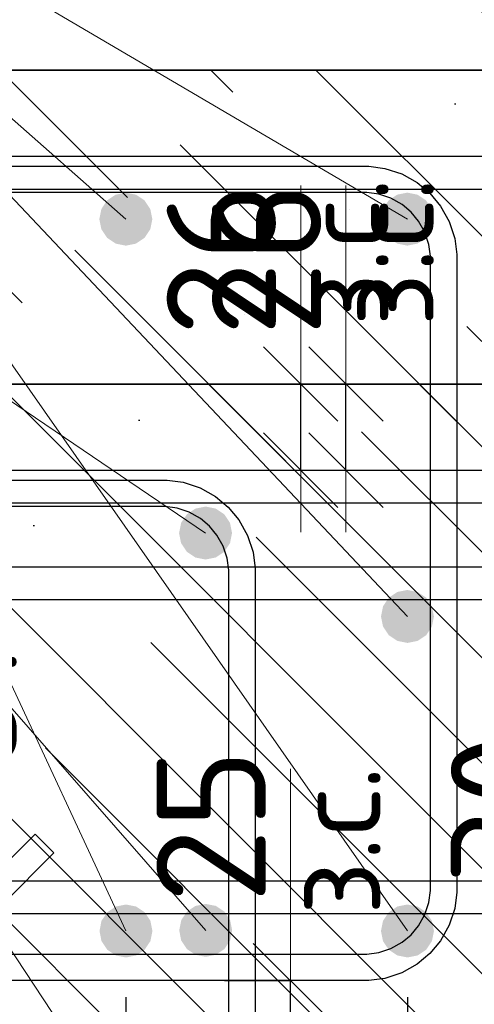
# Model space of a CAD drawing. Header units: metres. Extents: x -38 to 114, y -15 to 21.
# Tile 181 of 244: x 72.368 to 72.506, y 6.396 to 6.694. Entities that reach past the tile are written whole.
import ezdxf

# ---------------------------------------------------------------- set-up
doc = ezdxf.new("R2010")
doc.units = ezdxf.units.M
doc.header["$PDMODE"] = 65
for name, color, linetype, lineweight in [('XR$3$Арм. стержнями верхней зоны', 180, 'Continuous', 35), ('XR$3$Арм. стержнями нижней зоны', 180, 'Continuous', 35), ('XR$3$Арм.стержн. Арматура края', 96, 'Continuous', 35), ('XR$3$Арм.стержн. Хомут', 240, 'Continuous', 35), ('XR$3$Арм.стержн.горизонт. 1', 180, 'Continuous', 35), ('XR$3$Размерная линия (1)', 7, 'Continuous', 13), ('XR$3$Размерная линия_ общее', 7, 'Continuous', 13), ('XR$4$Арм. стержнями верхней зоны', 180, 'Continuous', 35), ('XR$4$Арм. стержнями нижней зоны', 180, 'Continuous', 35), ('XR$4$Арм.стержн. Арматура края', 96, 'Continuous', 35), ('XR$4$Арм.стержн. Хомут', 240, 'Continuous', 35), ('XR$4$Арм.стержн.горизонт. 1', 180, 'Continuous', 35), ('XR$4$Размерная линия_ общее', 7, 'Continuous', 13), ('XR$6$Арм. стержнями верхней зоны', 180, 'Continuous', 35), ('XR$6$Арм. стержнями нижней зоны', 180, 'Continuous', 35), ('XR$6$Арм.стержн. Арматура края', 96, 'Continuous', 35), ('XR$6$Арм.стержн. Хомут', 240, 'Continuous', 35), ('XR$6$Арм.стержн.горизонт. 1', 180, 'Continuous', 35), ('XR$6$Размерная линия_ общее', 7, 'Continuous', 13)]:
    doc.layers.add(name, color=color, linetype=linetype, lineweight=lineweight)
doc.styles.add('ISOCPEUR', font='txt')
doc.dimstyles.new('DIMSTYLE_11', dxfattribs={"dimtxt": 0.033, "dimasz": 0.0375, "dimexe": 0, "dimexo": 0, "dimgap": 0.0165, "dimtad": 2, "dimdec": 0, "dimlfac": 1000, "dimrnd": 1, "dimzin": 12, "dimdsep": 46, "dimtxsty": 'ISOCPEUR', "dimblk1": 'ALL_ML_STRICH', "dimblk2": 'ALL_ML_STRICH', "dimsah": 1, "dimcen": 0, "dimclrd": 7, "dimclre": 256, "dimclrt": 7, "dimadec": 0, "dimazin": 0, "dimtfac": 1, "dimtdec": 0, "dimtix": 1, "dimtmove": 2, "dimatfit": 3, "dimfxl": 0, "dimtvp": 1.2, "dimtzin": 0, "dimlwd": 0, "dimlwe": -3, "dimarcsym": 0})
doc.dimstyles.new('DIMSTYLE_12', dxfattribs={"dimtxt": 0.03, "dimasz": 0.03, "dimexe": 0, "dimexo": 0, "dimgap": 0.015, "dimtad": 2, "dimdec": 0, "dimlfac": 1000, "dimrnd": 1, "dimzin": 12, "dimdsep": 46, "dimtxsty": 'ISOCPEUR', "dimblk1": 'ALL_ML_STRICH', "dimblk2": 'ALL_ML_STRICH', "dimsah": 1, "dimcen": 0, "dimclrd": 7, "dimclre": 256, "dimclrt": 7, "dimadec": 0, "dimazin": 0, "dimtfac": 1, "dimtdec": 0, "dimtix": 1, "dimtmove": 2, "dimatfit": 3, "dimfxl": 0, "dimtzin": 0, "dimlwd": 0, "dimlwe": -3, "dimarcsym": 0})
doc.dimstyles.new('DIMSTYLE_14', dxfattribs={"dimtxt": 0.03, "dimasz": 0.03, "dimexe": 0, "dimexo": 0, "dimgap": 0.015, "dimtad": 2, "dimdec": 0, "dimlfac": 1000, "dimrnd": 1, "dimzin": 12, "dimdsep": 46, "dimtxsty": 'ISOCPEUR', "dimblk1": 'ALL_ML_STRICH', "dimblk2": 'ALL_ML_STRICH', "dimsah": 1, "dimcen": 0, "dimclrd": 7, "dimclre": 256, "dimclrt": 7, "dimadec": 0, "dimazin": 0, "dimtfac": 1, "dimtdec": 0, "dimtix": 1, "dimtmove": 2, "dimatfit": 3, "dimfxl": 0, "dimtvp": 1.2, "dimtzin": 0, "dimlwd": 0, "dimlwe": -3, "dimarcsym": 0})
doc.dimstyles.new('DIMSTYLE_9', dxfattribs={"dimtxt": 0.033, "dimasz": 0.0375, "dimexe": 0, "dimexo": 0, "dimgap": 0.0165, "dimtad": 2, "dimdec": 0, "dimlfac": 1000, "dimrnd": 1, "dimzin": 12, "dimdsep": 46, "dimtxsty": 'ISOCPEUR', "dimblk1": 'ALL_ML_STRICH', "dimblk2": 'ALL_ML_STRICH', "dimsah": 1, "dimcen": 0, "dimclrd": 7, "dimclre": 256, "dimclrt": 7, "dimadec": 0, "dimazin": 0, "dimtfac": 1, "dimtdec": 0, "dimtix": 1, "dimtmove": 2, "dimatfit": 3, "dimfxl": 0, "dimtvp": 1.2, "dimtzin": 0, "dimlwd": 0, "dimlwe": -3, "dimarcsym": 0})
pattern_1 = [(135, (0, 0), (-0.031819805, -0.031819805), [0.4, -0.05, 0, -0.05]), (135, (-0.01591, -0.01591), (-0.031819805, -0.031819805), [0.8, -0.1, 0.1, -0.1])]

# ---------------------------------------------------------------- blocks, each defined once
blk = doc.blocks.new('ALL_ML_STRICH')
at = {"color": 0, "linetype": 'ByBlock', "lineweight": -2}
for p, q in [((0, -0.5), (0, 0.5)), ((-0.3, -0.3), (0.3, 0.3)), ((-1, 0), (0.5, 0))]:
    blk.add_line(p, q, dxfattribs=at)
blk = doc.blocks.new('*D68')
at = {"layer": 'DEFPOINTS', "color": 7, "linetype": 'Continuous', "lineweight": 13, "transparency": 33554687}
for p in [(72.27526, 6.46063), (72.27526, 6.42564), (72.30026, 6.42064)]:
    blk.add_point(p, dxfattribs=at)
at = {"layer": 'XR$3$Размерная линия_ общее', "color": 253, "linetype": 'Continuous', "lineweight": -2, "true_color": 0xa0a0a0, "transparency": 33554687}
for p, q in [((72.27526, 6.44564), (72.27526, 6.46063)), ((72.30026, 6.44064), (72.30026, 6.46063))]:
    blk.add_line(p, q, dxfattribs=at)
at = {"layer": 'XR$3$Размерная линия_ общее', "color": 7, "linetype": 'Continuous', "lineweight": -2, "transparency": 33554687}
blk.add_line((72.27526, 6.46063), (72.30026, 6.46063), dxfattribs=at)
at = {"layer": 'XR$3$Размерная линия_ общее', "color": 7, "linetype": 'Continuous', "lineweight": 13, "transparency": 33554687, "xscale": 0.0375, "yscale": 0.0375, "zscale": 0.0375, "rotation": 180}
blk.add_blockref('ALL_ML_STRICH', (72.27526, 6.46063), dxfattribs=at)
at = {"layer": 'XR$3$Размерная линия_ общее', "color": 7, "linetype": 'Continuous', "lineweight": 13, "transparency": 33554687, "xscale": 0.0375, "yscale": 0.0375, "zscale": 0.0375}
blk.add_blockref('ALL_ML_STRICH', (72.30026, 6.46063), dxfattribs=at)
at = {"layer": 'XR$3$Размерная линия_ общее', "color": 7, "linetype": 'Continuous', "lineweight": 13, "transparency": 33554687, "insert": (72.34699, 6.48463), "char_height": 0.033, "width": 0.066, "attachment_point": 5, "style": 'ISOCPEUR'}
blk.add_mtext('\\A1;{25}', dxfattribs=at)
at = {"layer": 'XR$3$Размерная линия_ общее', "color": 7, "linetype": 'Continuous', "lineweight": 13, "transparency": 33554687, "insert": (72.32004, 6.46042), "char_height": 0.027, "width": 0.00135, "attachment_point": 1, "line_spacing_factor": 0.60241, "style": 'ISOCPEUR'}
blk.add_mtext('з.с.', dxfattribs=at)
blk = doc.blocks.new('*D70')
at = {"layer": 'DEFPOINTS', "color": 7, "linetype": 'Continuous', "lineweight": 13, "transparency": 33554687}
for p in [(72.40997, 6.40326), (72.41497, 6.37826), (72.44996, 6.37826)]:
    blk.add_point(p, dxfattribs=at)
at = {"layer": 'XR$3$Размерная линия_ общее', "color": 253, "linetype": 'Continuous', "lineweight": -2, "true_color": 0xa0a0a0, "transparency": 33554687}
for p, q in [((72.42997, 6.40326), (72.44996, 6.40326)), ((72.43497, 6.37826), (72.44996, 6.37826))]:
    blk.add_line(p, q, dxfattribs=at)
at = {"layer": 'XR$3$Размерная линия_ общее', "color": 7, "linetype": 'Continuous', "lineweight": -2, "transparency": 33554687}
blk.add_line((72.44996, 6.37826), (72.44996, 6.40326), dxfattribs=at)
at = {"layer": 'XR$3$Размерная линия_ общее', "color": 7, "linetype": 'Continuous', "lineweight": 13, "transparency": 33554687, "xscale": 0.0375, "yscale": 0.0375, "zscale": 0.0375}
for p, rotation in [((72.44996, 6.40326), 90), ((72.44996, 6.37826), 270)]:
    blk.add_blockref('ALL_ML_STRICH', p, dxfattribs=dict(at, rotation=rotation))
at = {"layer": 'XR$3$Размерная линия_ общее', "color": 7, "linetype": 'Continuous', "lineweight": 13, "transparency": 33554687, "insert": (72.45016, 6.42304), "char_height": 0.027, "width": 0.00135, "attachment_point": 1, "rotation": 90, "line_spacing_factor": 0.60241, "style": 'ISOCPEUR'}
blk.add_mtext('з.с.', dxfattribs=at)
at = {"layer": 'XR$3$Размерная линия_ общее', "color": 7, "linetype": 'Continuous', "lineweight": 13, "transparency": 33554687, "insert": (72.42596, 6.44998), "char_height": 0.033, "width": 0.066, "attachment_point": 5, "rotation": 90, "style": 'ISOCPEUR'}
blk.add_mtext('\\A1;{25}', dxfattribs=at)
blk = doc.blocks.new('*D74')
at = {"layer": 'DEFPOINTS', "color": 7, "linetype": 'Continuous', "lineweight": 13, "transparency": 33554687}
for p in [(72.31523, 6.41826), (72.40023, 6.41826), (72.31523, 6.30302)]:
    blk.add_point(p, dxfattribs=at)
at = {"layer": 'XR$3$Размерная линия (1)', "color": 9, "linetype": 'Continuous', "lineweight": -2, "true_color": 0xc7c7c7, "transparency": 33554687}
for p, q in [((72.31523, 6.39826), (72.31523, 6.30302)), ((72.40023, 6.39826), (72.40023, 6.30302))]:
    blk.add_line(p, q, dxfattribs=at)
at = {"layer": 'XR$3$Размерная линия (1)', "color": 7, "linetype": 'Continuous', "lineweight": -2, "transparency": 33554687}
blk.add_line((72.31523, 6.30302), (72.40023, 6.30302), dxfattribs=at)
at = {"layer": 'XR$3$Размерная линия (1)', "color": 7, "linetype": 'Continuous', "lineweight": 13, "transparency": 33554687, "xscale": 0.03, "yscale": 0.03, "zscale": 0.03, "rotation": 180}
blk.add_blockref('ALL_ML_STRICH', (72.31523, 6.30302), dxfattribs=at)
at = {"layer": 'XR$3$Размерная линия (1)', "color": 7, "linetype": 'Continuous', "lineweight": 13, "transparency": 33554687, "xscale": 0.03, "yscale": 0.03, "zscale": 0.03}
blk.add_blockref('ALL_ML_STRICH', (72.40023, 6.30302), dxfattribs=at)
at = {"layer": 'XR$3$Размерная линия (1)', "color": 7, "linetype": 'Continuous', "lineweight": 13, "transparency": 33554687, "insert": (72.35923, 6.32552), "char_height": 0.03, "width": 0.06, "attachment_point": 5, "style": 'ISOCPEUR'}
blk.add_mtext('\\A1;{85}', dxfattribs=at)
blk = doc.blocks.new('*D75')
at = {"layer": 'DEFPOINTS', "color": 7, "linetype": 'Continuous', "lineweight": 13, "transparency": 33554687}
for p in [(72.40023, 6.41826), (72.4853, 6.41826), (72.40023, 6.30302)]:
    blk.add_point(p, dxfattribs=at)
at = {"layer": 'XR$3$Размерная линия (1)', "color": 9, "linetype": 'Continuous', "lineweight": -2, "true_color": 0xc7c7c7, "transparency": 33554687}
for p, q in [((72.40023, 6.39826), (72.40023, 6.30302)), ((72.4853, 6.39826), (72.4853, 6.30302))]:
    blk.add_line(p, q, dxfattribs=at)
at = {"layer": 'XR$3$Размерная линия (1)', "color": 7, "linetype": 'Continuous', "lineweight": -2, "transparency": 33554687}
blk.add_line((72.40023, 6.30302), (72.4853, 6.30302), dxfattribs=at)
at = {"layer": 'XR$3$Размерная линия (1)', "color": 7, "linetype": 'Continuous', "lineweight": 13, "transparency": 33554687, "xscale": 0.03, "yscale": 0.03, "zscale": 0.03, "rotation": 180}
blk.add_blockref('ALL_ML_STRICH', (72.40023, 6.30302), dxfattribs=at)
at = {"layer": 'XR$3$Размерная линия (1)', "color": 7, "linetype": 'Continuous', "lineweight": 13, "transparency": 33554687, "xscale": 0.03, "yscale": 0.03, "zscale": 0.03}
blk.add_blockref('ALL_ML_STRICH', (72.4853, 6.30302), dxfattribs=at)
at = {"layer": 'XR$3$Размерная линия (1)', "color": 7, "linetype": 'Continuous', "lineweight": 13, "transparency": 33554687, "insert": (72.44426, 6.32552), "char_height": 0.03, "width": 0.06, "attachment_point": 5, "style": 'ISOCPEUR'}
blk.add_mtext('\\A1;{85}', dxfattribs=at)
blk = doc.blocks.new('*D76')
at = {"layer": 'DEFPOINTS', "color": 7, "linetype": 'Continuous', "lineweight": 13, "transparency": 33554687}
for p in [(72.4853, 6.41826), (72.52526, 6.37826), (72.4853, 6.30302)]:
    blk.add_point(p, dxfattribs=at)
at = {"layer": 'XR$3$Размерная линия (1)', "color": 9, "linetype": 'Continuous', "lineweight": -2, "true_color": 0xc7c7c7, "transparency": 33554687}
for p, q in [((72.4853, 6.39826), (72.4853, 6.30302)), ((72.52526, 6.35826), (72.52526, 6.30302))]:
    blk.add_line(p, q, dxfattribs=at)
at = {"layer": 'XR$3$Размерная линия (1)', "color": 7, "linetype": 'Continuous', "lineweight": -2, "transparency": 33554687}
blk.add_line((72.4853, 6.30302), (72.52526, 6.30302), dxfattribs=at)
at = {"layer": 'XR$3$Размерная линия (1)', "color": 7, "linetype": 'Continuous', "lineweight": 13, "transparency": 33554687, "xscale": 0.03, "yscale": 0.03, "zscale": 0.03, "rotation": 180}
blk.add_blockref('ALL_ML_STRICH', (72.4853, 6.30302), dxfattribs=at)
at = {"layer": 'XR$3$Размерная линия (1)', "color": 7, "linetype": 'Continuous', "lineweight": 13, "transparency": 33554687, "xscale": 0.03, "yscale": 0.03, "zscale": 0.03}
blk.add_blockref('ALL_ML_STRICH', (72.52526, 6.30302), dxfattribs=at)
at = {"layer": 'XR$3$Размерная линия (1)', "color": 7, "linetype": 'Continuous', "lineweight": 13, "transparency": 33554687, "insert": (72.5656, 6.32522), "char_height": 0.03, "width": 0.06, "attachment_point": 5, "style": 'ISOCPEUR'}
blk.add_mtext('\\A1;{40}', dxfattribs=at)
blk = doc.blocks.new('*D143')
at = {"layer": 'DEFPOINTS', "color": 7, "linetype": 'Continuous', "lineweight": 13, "transparency": 33554687}
for p in [(72.50314, 6.67826), (72.50314, 6.65226), (72.54312, 6.65226)]:
    blk.add_point(p, dxfattribs=at)
at = {"layer": 'XR$3$Размерная линия_ общее', "color": 253, "linetype": 'Continuous', "lineweight": -2, "true_color": 0xa0a0a0, "transparency": 33554687}
for p, q in [((72.52314, 6.67826), (72.54312, 6.67826)), ((72.52314, 6.65226), (72.54312, 6.65226))]:
    blk.add_line(p, q, dxfattribs=at)
at = {"layer": 'XR$3$Размерная линия_ общее', "color": 7, "linetype": 'Continuous', "lineweight": -2, "transparency": 33554687}
blk.add_line((72.54312, 6.65226), (72.54312, 6.67826), dxfattribs=at)
at = {"layer": 'XR$3$Размерная линия_ общее', "color": 7, "linetype": 'Continuous', "lineweight": 13, "transparency": 33554687, "xscale": 0.0375, "yscale": 0.0375, "zscale": 0.0375}
for p, rotation in [((72.54312, 6.67826), 90), ((72.54312, 6.65226), 270)]:
    blk.add_blockref('ALL_ML_STRICH', p, dxfattribs=dict(at, rotation=rotation))
at = {"layer": 'XR$3$Размерная линия_ общее', "color": 7, "linetype": 'Continuous', "lineweight": 13, "transparency": 33554687, "insert": (72.54266, 6.69562), "char_height": 0.027, "width": 0.00135, "attachment_point": 1, "rotation": 90, "line_spacing_factor": 0.60241, "style": 'ISOCPEUR'}
blk.add_mtext('з.с.', dxfattribs=at)
at = {"layer": 'XR$3$Размерная линия_ общее', "color": 7, "linetype": 'Continuous', "lineweight": 13, "transparency": 33554687, "insert": (72.51912, 6.71598), "char_height": 0.033, "width": 0.066, "attachment_point": 5, "rotation": 90, "style": 'ISOCPEUR'}
blk.add_mtext('\\A1;{26}', dxfattribs=at)
blk = doc.blocks.new('*D392')
at = {"layer": 'DEFPOINTS', "color": 7, "linetype": 'Continuous', "lineweight": 13, "transparency": 33554687}
for p in [(72.42673, 6.58345), (72.42673, 6.55745), (72.46671, 6.55745)]:
    blk.add_point(p, dxfattribs=at)
at = {"layer": 'XR$4$Размерная линия_ общее', "color": 253, "linetype": 'Continuous', "lineweight": -2, "true_color": 0xa0a0a0, "transparency": 33554687}
for p, q in [((72.44673, 6.58345), (72.46671, 6.58345)), ((72.44673, 6.55745), (72.46671, 6.55745))]:
    blk.add_line(p, q, dxfattribs=at)
at = {"layer": 'XR$4$Размерная линия_ общее', "color": 7, "linetype": 'Continuous', "lineweight": -2, "transparency": 33554687}
blk.add_line((72.46671, 6.55745), (72.46671, 6.58345), dxfattribs=at)
at = {"layer": 'XR$4$Размерная линия_ общее', "color": 7, "linetype": 'Continuous', "lineweight": 13, "transparency": 33554687, "xscale": 0.0375, "yscale": 0.0375, "zscale": 0.0375}
for p, rotation in [((72.46671, 6.58345), 90), ((72.46671, 6.55745), 270)]:
    blk.add_blockref('ALL_ML_STRICH', p, dxfattribs=dict(at, rotation=rotation))
at = {"layer": 'XR$4$Размерная линия_ общее', "color": 7, "linetype": 'Continuous', "lineweight": 13, "transparency": 33554687, "insert": (72.46625, 6.60081), "char_height": 0.027, "width": 0.00135, "attachment_point": 1, "rotation": 90, "line_spacing_factor": 0.60241, "style": 'ISOCPEUR'}
blk.add_mtext('з.с.', dxfattribs=at)
at = {"layer": 'XR$4$Размерная линия_ общее', "color": 7, "linetype": 'Continuous', "lineweight": 13, "transparency": 33554687, "insert": (72.44271, 6.62117), "char_height": 0.033, "width": 0.066, "attachment_point": 5, "rotation": 90, "style": 'ISOCPEUR'}
blk.add_mtext('\\A1;{26}', dxfattribs=at)
blk = doc.blocks.new('*D532')
at = {"layer": 'DEFPOINTS', "color": 7, "linetype": 'Continuous', "lineweight": 13, "transparency": 33554687}
for p in [(72.49895, 6.41345), (72.49895, 6.38345), (72.53893, 6.38345)]:
    blk.add_point(p, dxfattribs=at)
at = {"layer": 'XR$4$Размерная линия_ общее', "color": 253, "linetype": 'Continuous', "lineweight": -2, "true_color": 0xa0a0a0, "transparency": 33554687}
for p, q in [((72.51895, 6.41345), (72.53893, 6.41345)), ((72.51895, 6.38345), (72.53893, 6.38345))]:
    blk.add_line(p, q, dxfattribs=at)
at = {"layer": 'XR$4$Размерная линия_ общее', "color": 7, "linetype": 'Continuous', "lineweight": -2, "transparency": 33554687}
blk.add_line((72.53893, 6.38345), (72.53893, 6.41345), dxfattribs=at)
at = {"layer": 'XR$4$Размерная линия_ общее', "color": 7, "linetype": 'Continuous', "lineweight": 13, "transparency": 33554687, "xscale": 0.0375, "yscale": 0.0375, "zscale": 0.0375}
for p, rotation in [((72.53893, 6.41345), 90), ((72.53893, 6.38345), 270)]:
    blk.add_blockref('ALL_ML_STRICH', p, dxfattribs=dict(at, rotation=rotation))
at = {"layer": 'XR$4$Размерная линия_ общее', "color": 7, "linetype": 'Continuous', "lineweight": 13, "transparency": 33554687, "insert": (72.53948, 6.42811), "char_height": 0.027, "width": 0.00135, "attachment_point": 1, "rotation": 90, "line_spacing_factor": 0.60241, "style": 'ISOCPEUR'}
blk.add_mtext('з.с.', dxfattribs=at)
at = {"layer": 'XR$4$Размерная линия_ общее', "color": 7, "linetype": 'Continuous', "lineweight": 13, "transparency": 33554687, "insert": (72.51493, 6.45517), "char_height": 0.033, "width": 0.066, "attachment_point": 5, "rotation": 90, "style": 'ISOCPEUR'}
blk.add_mtext('\\A1;{30}', dxfattribs=at)
blk = doc.blocks.new('*D851')
at = {"layer": 'DEFPOINTS', "color": 7, "linetype": 'Continuous', "lineweight": 13, "transparency": 33554687}
for p in [(72.41306, 6.58345), (72.43553, 6.55745), (72.45304, 6.55745)]:
    blk.add_point(p, dxfattribs=at)
at = {"layer": 'XR$6$Размерная линия_ общее', "color": 253, "linetype": 'Continuous', "lineweight": -2, "true_color": 0xa0a0a0, "transparency": 33554687}
for p, q in [((72.43306, 6.58345), (72.45304, 6.58345)), ((72.45304, 6.55745), (72.45304, 6.55745))]:
    blk.add_line(p, q, dxfattribs=at)
at = {"layer": 'XR$6$Размерная линия_ общее', "color": 7, "linetype": 'Continuous', "lineweight": -2, "transparency": 33554687}
blk.add_line((72.45304, 6.55745), (72.45304, 6.58345), dxfattribs=at)
at = {"layer": 'XR$6$Размерная линия_ общее', "color": 7, "linetype": 'Continuous', "lineweight": 13, "transparency": 33554687, "xscale": 0.0375, "yscale": 0.0375, "zscale": 0.0375}
for p, rotation in [((72.45304, 6.58345), 90), ((72.45304, 6.55745), 270)]:
    blk.add_blockref('ALL_ML_STRICH', p, dxfattribs=dict(at, rotation=rotation))
at = {"layer": 'XR$6$Размерная линия_ общее', "color": 7, "linetype": 'Continuous', "lineweight": 13, "transparency": 33554687, "insert": (72.45258, 6.60081), "char_height": 0.027, "width": 0.00135, "attachment_point": 1, "rotation": 90, "line_spacing_factor": 0.60241, "style": 'ISOCPEUR'}
blk.add_mtext('з.с.', dxfattribs=at)
at = {"layer": 'XR$6$Размерная линия_ общее', "color": 7, "linetype": 'Continuous', "lineweight": 13, "transparency": 33554687, "insert": (72.42904, 6.62117), "char_height": 0.033, "width": 0.066, "attachment_point": 5, "rotation": 90, "style": 'ISOCPEUR'}
blk.add_mtext('\\A1;{26}', dxfattribs=at)

msp = doc.modelspace()

# ---------------------------------------------------------------- hatches: boundary and pattern name
at = {"linetype": 'Continuous', "lineweight": 25, "transparency": 33554687}
h = msp.add_hatch(dxfattribs=at)
h.set_pattern_fill('__________540', scale=0.015, style=0, pattern_type=2)
h.set_pattern_definition(pattern_1)
h.paths.add_polyline_path([(72.52526, 6.67826), (72.27526, 6.67826), (72.27526, 6.37826), (72.52526, 6.37826)], flags=0)
at = {"linetype": 'Continuous', "lineweight": 13, "transparency": 33554687}
h = msp.add_hatch(dxfattribs=at)
h.set_pattern_fill('__________540', scale=0.015, style=0, pattern_type=2)
h.set_pattern_definition(pattern_1)
h.paths.add_polyline_path([(72.21432, 6.58345), (72.21432, 6.38345), (72.62859, 6.38345), (72.62859, 6.58345)], flags=0)
h = msp.add_hatch(dxfattribs=at)
h.set_pattern_fill('__________540', scale=0.015, style=0, pattern_type=2)
h.set_pattern_definition(pattern_1)
h.paths.add_polyline_path([(72.21432, 6.58345), (72.21432, 6.38345), (72.62859, 6.38345), (72.62859, 6.58345)], flags=0)
at = {"layer": 'XR$3$Арм.стержн.горизонт. 1', "linetype": 'Continuous', "lineweight": 50, "transparency": 33554687}
for points in [[(72.40819, 6.63326), (72.40758, 6.63632), (72.40584, 6.63892), (72.40325, 6.64065), (72.40019, 6.64126), (72.39713, 6.64065), (72.39453, 6.63892), (72.3928, 6.63632), (72.39219, 6.63326), (72.3928, 6.6302), (72.39453, 6.6276), (72.39713, 6.62587), (72.40019, 6.62526), (72.40325, 6.62587), (72.40584, 6.6276), (72.40758, 6.6302)], [(72.49326, 6.63326), (72.49266, 6.63632), (72.49092, 6.63892), (72.48833, 6.64065), (72.48526, 6.64126), (72.4822, 6.64065), (72.47961, 6.63892), (72.47787, 6.63632), (72.47726, 6.63326), (72.47787, 6.6302), (72.47961, 6.6276), (72.4822, 6.62587), (72.48526, 6.62526), (72.48833, 6.62587), (72.49092, 6.6276), (72.49266, 6.6302)], [(72.4933, 6.51326), (72.49269, 6.51632), (72.49096, 6.51892), (72.48836, 6.52065), (72.4853, 6.52126), (72.48224, 6.52065), (72.47965, 6.51892), (72.47791, 6.51632), (72.4773, 6.51326), (72.47791, 6.5102), (72.47965, 6.5076), (72.48224, 6.50587), (72.4853, 6.50526), (72.48836, 6.50587), (72.49096, 6.5076), (72.49269, 6.5102)], [(72.40823, 6.41826), (72.40762, 6.42132), (72.40588, 6.42392), (72.40329, 6.42565), (72.40023, 6.42626), (72.39716, 6.42565), (72.39457, 6.42392), (72.39283, 6.42132), (72.39223, 6.41826), (72.39283, 6.4152), (72.39457, 6.4126), (72.39716, 6.41087), (72.40023, 6.41026), (72.40329, 6.41087), (72.40588, 6.4126), (72.40762, 6.4152)], [(72.4933, 6.41826), (72.49269, 6.42132), (72.49096, 6.42392), (72.48836, 6.42565), (72.4853, 6.42626), (72.48224, 6.42565), (72.47965, 6.42392), (72.47791, 6.42132), (72.4773, 6.41826), (72.47791, 6.4152), (72.47965, 6.4126), (72.48224, 6.41087), (72.4853, 6.41026), (72.48836, 6.41087), (72.49096, 6.4126), (72.49269, 6.4152)]]:
    msp.add_hatch(color=7, dxfattribs=at).paths.add_polyline_path(points)
at = {"layer": 'XR$4$Арм.стержн.горизонт. 1', "linetype": 'Continuous', "lineweight": 50, "transparency": 33554687}
for points in [[(72.43228, 6.53845), (72.43168, 6.54151), (72.42994, 6.54411), (72.42735, 6.54584), (72.42428, 6.54645), (72.42122, 6.54584), (72.41863, 6.54411), (72.41689, 6.54151), (72.41628, 6.53845), (72.41689, 6.53539), (72.41863, 6.53279), (72.42122, 6.53106), (72.42428, 6.53045), (72.42735, 6.53106), (72.42994, 6.53279), (72.43168, 6.53539)], [(72.43232, 6.41845), (72.43171, 6.42151), (72.42998, 6.42411), (72.42738, 6.42584), (72.42432, 6.42645), (72.42126, 6.42584), (72.41867, 6.42411), (72.41693, 6.42151), (72.41632, 6.41845), (72.41693, 6.41539), (72.41867, 6.41279), (72.42126, 6.41106), (72.42432, 6.41045), (72.42738, 6.41106), (72.42998, 6.41279), (72.43171, 6.41539)]]:
    msp.add_hatch(color=7, dxfattribs=at).paths.add_polyline_path(points)
at = {"layer": 'XR$6$Арм.стержн.горизонт. 1', "linetype": 'Continuous', "lineweight": 50, "transparency": 33554687}
for points in [[(72.43228, 6.53845), (72.43168, 6.54151), (72.42994, 6.54411), (72.42735, 6.54584), (72.42428, 6.54645), (72.42122, 6.54584), (72.41863, 6.54411), (72.41689, 6.54151), (72.41628, 6.53845), (72.41689, 6.53539), (72.41863, 6.53279), (72.42122, 6.53106), (72.42428, 6.53045), (72.42735, 6.53106), (72.42994, 6.53279), (72.43168, 6.53539)], [(72.43232, 6.41845), (72.43171, 6.42151), (72.42998, 6.42411), (72.42738, 6.42584), (72.42432, 6.42645), (72.42126, 6.42584), (72.41867, 6.42411), (72.41693, 6.42151), (72.41632, 6.41845), (72.41693, 6.41539), (72.41867, 6.41279), (72.42126, 6.41106), (72.42432, 6.41045), (72.42738, 6.41106), (72.42998, 6.41279), (72.43171, 6.41539)]]:
    msp.add_hatch(color=7, dxfattribs=at).paths.add_polyline_path(points)

# ---------------------------------------------------------------- linework, layer by layer
at = {"color": 7, "linetype": 'Continuous', "lineweight": 35, "transparency": 33554687}
for p, q in [((72.52526, 6.67826), (72.27526, 6.67826)), ((72.62859, 6.58345), (72.21432, 6.58345)), ((72.62859, 6.58345), (72.21432, 6.58345))]:
    msp.add_line(p, q, dxfattribs=at)
at = {"color": 7, "linetype": 'Continuous', "lineweight": 13, "transparency": 33554687}
for p, q in [((72.45304, 6.58345), (72.45304, 6.64345)), ((72.46671, 6.58345), (72.46671, 6.64345)), ((72.44996, 6.40326), (72.44996, 6.46726))]:
    msp.add_line(p, q, dxfattribs=at)
at = {"layer": 'XR$3$Арм. стержнями верхней зоны', "color": 4, "linetype": 'Continuous', "lineweight": 25, "transparency": 33554687}
msp.add_lwpolyline([(72.30026, 6.65226), (72.66223, 6.65226), (72.66223, 6.64226), (72.30026, 6.64226), (72.30026, 6.65226)], dxfattribs=at)
at = {"layer": 'XR$3$Арм. стержнями нижней зоны', "color": 4, "linetype": 'Continuous', "lineweight": 25, "transparency": 33554687}
msp.add_lwpolyline([(72.30026, 6.52826), (72.66223, 6.52826), (72.66223, 6.51826), (72.30026, 6.51826), (72.30026, 6.52826)], dxfattribs=at)
at = {"layer": 'XR$3$Арм.стержн. Арматура края', "color": 4, "linetype": 'Continuous', "lineweight": 25, "transparency": 33554687}
for points in [[(72.66223, 6.51826), (72.33355, 6.51826), (72.32745, 6.51911), (72.3211, 6.5212), (72.31526, 6.52448), (72.31044, 6.5285), (72.30642, 6.53331), (72.30315, 6.53916), (72.30106, 6.54551), (72.30021, 6.55161), (72.30021, 6.61891), (72.30106, 6.62501), (72.30315, 6.63136), (72.30642, 6.63721), (72.31044, 6.64202), (72.31526, 6.64604), (72.3211, 6.64932), (72.32745, 6.65141), (72.33355, 6.65226), (72.66223, 6.65226)], [(72.66223, 6.64226), (72.33425, 6.64226), (72.32973, 6.64163), (72.32515, 6.64012), (72.32095, 6.63777), (72.31754, 6.63492), (72.31469, 6.63151), (72.31234, 6.62732), (72.31084, 6.62274), (72.31021, 6.61822), (72.31021, 6.5523), (72.31084, 6.54778), (72.31234, 6.5432), (72.31469, 6.53901), (72.31754, 6.5356), (72.32095, 6.53275), (72.32515, 6.5304), (72.32973, 6.52889), (72.33425, 6.52826), (72.66223, 6.52826)]]:
    msp.add_lwpolyline(points, dxfattribs=at)
at = {"layer": 'XR$3$Арм.стержн. Хомут', "color": 40, "linetype": 'Continuous', "lineweight": 25, "transparency": 33554687}
for points in [[(72.3269, 6.64926), (72.47359, 6.64926), (72.47847, 6.64858), (72.48355, 6.64691), (72.48822, 6.64429), (72.49207, 6.64107), (72.49529, 6.63722), (72.49791, 6.63254), (72.49959, 6.62746), (72.50026, 6.62258), (72.50026, 6.42994), (72.49959, 6.42506), (72.49791, 6.41998), (72.49529, 6.4153), (72.49207, 6.41145), (72.48822, 6.40823), (72.48355, 6.40561), (72.47847, 6.40394), (72.47359, 6.40326), (72.3269, 6.40326)], [(72.3269, 6.64926), (72.47359, 6.64926), (72.47847, 6.64858), (72.48355, 6.64691), (72.48822, 6.64429), (72.49207, 6.64107), (72.49529, 6.63722), (72.49791, 6.63254), (72.49959, 6.62746), (72.50026, 6.62258), (72.50026, 6.42994), (72.49959, 6.42506), (72.49791, 6.41998), (72.49529, 6.4153), (72.49207, 6.41145), (72.48822, 6.40823), (72.48355, 6.40561), (72.47847, 6.40394), (72.47359, 6.40326), (72.3269, 6.40326)], [(72.32746, 6.41126), (72.47303, 6.41126), (72.47665, 6.41176), (72.48031, 6.41297), (72.48367, 6.41485), (72.4864, 6.41713), (72.48868, 6.41986), (72.49055, 6.42321), (72.49176, 6.42687), (72.49226, 6.43049), (72.49226, 6.62203), (72.49176, 6.62564), (72.49055, 6.62931), (72.48868, 6.63266), (72.4864, 6.63539), (72.48367, 6.63767), (72.48031, 6.63955), (72.47665, 6.64076), (72.47303, 6.64126), (72.32746, 6.64126)], [(72.32746, 6.41126), (72.47303, 6.41126), (72.47665, 6.41176), (72.48031, 6.41297), (72.48367, 6.41485), (72.4864, 6.41713), (72.48868, 6.41986), (72.49055, 6.42321), (72.49176, 6.42687), (72.49226, 6.43049), (72.49226, 6.62203), (72.49176, 6.62564), (72.49055, 6.62931), (72.48868, 6.63266), (72.4864, 6.63539), (72.48367, 6.63767), (72.48031, 6.63955), (72.47665, 6.64076), (72.47303, 6.64126), (72.32746, 6.64126)], [(72.3421, 6.41685), (72.37277, 6.44752), (72.37843, 6.44187), (72.34756, 6.41099)], [(72.3421, 6.41685), (72.37277, 6.44752), (72.37843, 6.44187), (72.34756, 6.41099)]]:
    msp.add_lwpolyline(points, dxfattribs=at)
at = {"layer": 'XR$3$Арм.стержн.горизонт. 1', "color": 7, "linetype": 'Continuous', "lineweight": 13, "transparency": 33554687}
for q in [(72.4853, 6.41826), (72.40023, 6.41826), (72.4853, 6.51326), (72.48526, 6.63326), (72.40019, 6.63326)]:
    msp.add_line((72.23031, 6.78305), q, dxfattribs=at)
at = {"layer": 'XR$4$Арм. стержнями верхней зоны', "color": 4, "linetype": 'Continuous', "lineweight": 25, "transparency": 33554687}
msp.add_lwpolyline([(72.23932, 6.55745), (72.63359, 6.55745), (72.63359, 6.54745), (72.23932, 6.54745), (72.23932, 6.55745)], dxfattribs=at)
msp.add_lwpolyline([(72.23932, 6.55745), (72.63359, 6.55745), (72.63359, 6.54745), (72.23932, 6.54745), (72.23932, 6.55745)], dxfattribs=at)
at = {"layer": 'XR$4$Арм. стержнями нижней зоны', "color": 4, "linetype": 'Continuous', "lineweight": 25, "transparency": 33554687}
msp.add_lwpolyline([(72.23932, 6.43345), (72.63359, 6.43345), (72.63359, 6.42345), (72.23932, 6.42345), (72.23932, 6.43345)], dxfattribs=at)
msp.add_lwpolyline([(72.23932, 6.43345), (72.63359, 6.43345), (72.63359, 6.42345), (72.23932, 6.42345), (72.23932, 6.43345)], dxfattribs=at)
at = {"layer": 'XR$4$Арм.стержн. Арматура края', "color": 4, "linetype": 'Continuous', "lineweight": 25, "transparency": 33554687}
for points in [[(72.63359, 6.42345), (72.26789, 6.42345), (72.26267, 6.42417), (72.25723, 6.42597), (72.25222, 6.42877), (72.2481, 6.43222), (72.24465, 6.43635), (72.24184, 6.44136), (72.24005, 6.4468), (72.23932, 6.45201), (72.23932, 6.52888), (72.24005, 6.5341), (72.24184, 6.53954), (72.24465, 6.54455), (72.2481, 6.54868), (72.25222, 6.55212), (72.25723, 6.55493), (72.26267, 6.55672), (72.26789, 6.55745), (72.63359, 6.55745)], [(72.63359, 6.42345), (72.26789, 6.42345), (72.26267, 6.42417), (72.25723, 6.42597), (72.25222, 6.42877), (72.2481, 6.43222), (72.24465, 6.43635), (72.24184, 6.44136), (72.24005, 6.4468), (72.23932, 6.45201), (72.23932, 6.52888), (72.24005, 6.5341), (72.24184, 6.53954), (72.24465, 6.54455), (72.2481, 6.54868), (72.25222, 6.55212), (72.25723, 6.55493), (72.26267, 6.55672), (72.26789, 6.55745), (72.63359, 6.55745)], [(72.63359, 6.54745), (72.26858, 6.54745), (72.26494, 6.54694), (72.26128, 6.54573), (72.25792, 6.54385), (72.25519, 6.54158), (72.25292, 6.53885), (72.25104, 6.53549), (72.24983, 6.53183), (72.24932, 6.52819), (72.24932, 6.45271), (72.24983, 6.44907), (72.25104, 6.4454), (72.25292, 6.44205), (72.25519, 6.43932), (72.25792, 6.43704), (72.26128, 6.43516), (72.26494, 6.43395), (72.26858, 6.43345), (72.63359, 6.43345)], [(72.63359, 6.54745), (72.26858, 6.54745), (72.26494, 6.54694), (72.26128, 6.54573), (72.25792, 6.54385), (72.25519, 6.54158), (72.25292, 6.53885), (72.25104, 6.53549), (72.24983, 6.53183), (72.24932, 6.52819), (72.24932, 6.45271), (72.24983, 6.44907), (72.25104, 6.4454), (72.25292, 6.44205), (72.25519, 6.43932), (72.25792, 6.43704), (72.26128, 6.43516), (72.26494, 6.43395), (72.26858, 6.43345), (72.63359, 6.43345)]]:
    msp.add_lwpolyline(points, dxfattribs=at)
at = {"layer": 'XR$4$Арм.стержн. Хомут', "color": 40, "linetype": 'Continuous', "lineweight": 25, "transparency": 33554687}
for points in [[(72.23928, 6.33513), (72.23928, 6.52777), (72.23996, 6.53265), (72.24164, 6.53773), (72.24426, 6.54241), (72.24747, 6.54626), (72.25132, 6.54948), (72.256, 6.55209), (72.26108, 6.55377), (72.26596, 6.55445), (72.41265, 6.55445), (72.41753, 6.55377), (72.42261, 6.55209), (72.42728, 6.54948), (72.43113, 6.54626), (72.43435, 6.54241), (72.43697, 6.53773), (72.43864, 6.53265), (72.43932, 6.52777), (72.43932, 6.33513)], [(72.23928, 6.33513), (72.23928, 6.52777), (72.23996, 6.53265), (72.24164, 6.53773), (72.24426, 6.54241), (72.24747, 6.54626), (72.25132, 6.54948), (72.256, 6.55209), (72.26108, 6.55377), (72.26596, 6.55445), (72.41265, 6.55445), (72.41753, 6.55377), (72.42261, 6.55209), (72.42728, 6.54948), (72.43113, 6.54626), (72.43435, 6.54241), (72.43697, 6.53773), (72.43864, 6.53265), (72.43932, 6.52777), (72.43932, 6.33513)], [(72.43132, 6.33568), (72.43132, 6.52722), (72.43082, 6.53083), (72.42961, 6.5345), (72.42773, 6.53785), (72.42545, 6.54058), (72.42272, 6.54286), (72.41937, 6.54474), (72.41571, 6.54595), (72.41209, 6.54645), (72.26652, 6.54645), (72.2629, 6.54595), (72.25924, 6.54474), (72.25588, 6.54286), (72.25315, 6.54058), (72.25087, 6.53785), (72.24899, 6.5345), (72.24779, 6.53083), (72.24728, 6.52722), (72.24728, 6.33568)], [(72.43132, 6.33568), (72.43132, 6.52722), (72.43082, 6.53083), (72.42961, 6.5345), (72.42773, 6.53785), (72.42545, 6.54058), (72.42272, 6.54286), (72.41937, 6.54474), (72.41571, 6.54595), (72.41209, 6.54645), (72.26652, 6.54645), (72.2629, 6.54595), (72.25924, 6.54474), (72.25588, 6.54286), (72.25315, 6.54058), (72.25087, 6.53785), (72.24899, 6.5345), (72.24779, 6.53083), (72.24728, 6.52722), (72.24728, 6.33568)]]:
    msp.add_lwpolyline(points, dxfattribs=at)
at = {"layer": 'XR$4$Арм.стержн.горизонт. 1', "color": 7, "linetype": 'Continuous', "lineweight": 13, "transparency": 33554687}
for q in [(72.42432, 6.32345), (72.42432, 6.41845), (72.42428, 6.53845)]:
    msp.add_line((72.1672, 6.71235), q, dxfattribs=at)
at = {"layer": 'XR$6$Арм. стержнями верхней зоны', "color": 4, "linetype": 'Continuous', "lineweight": 25, "transparency": 33554687}
msp.add_lwpolyline([(72.23932, 6.55745), (72.63359, 6.55745), (72.63359, 6.54745), (72.23932, 6.54745), (72.23932, 6.55745)], dxfattribs=at)
msp.add_lwpolyline([(72.23932, 6.55745), (72.63359, 6.55745), (72.63359, 6.54745), (72.23932, 6.54745), (72.23932, 6.55745)], dxfattribs=at)
at = {"layer": 'XR$6$Арм. стержнями нижней зоны', "color": 4, "linetype": 'Continuous', "lineweight": 25, "transparency": 33554687}
msp.add_lwpolyline([(72.23932, 6.43345), (72.63359, 6.43345), (72.63359, 6.42345), (72.23932, 6.42345), (72.23932, 6.43345)], dxfattribs=at)
msp.add_lwpolyline([(72.23932, 6.43345), (72.63359, 6.43345), (72.63359, 6.42345), (72.23932, 6.42345), (72.23932, 6.43345)], dxfattribs=at)
at = {"layer": 'XR$6$Арм.стержн. Арматура края', "color": 4, "linetype": 'Continuous', "lineweight": 25, "transparency": 33554687}
for points in [[(72.63359, 6.42345), (72.26789, 6.42345), (72.26267, 6.42417), (72.25723, 6.42597), (72.25222, 6.42877), (72.2481, 6.43222), (72.24465, 6.43635), (72.24184, 6.44136), (72.24005, 6.4468), (72.23932, 6.45201), (72.23932, 6.52888), (72.24005, 6.5341), (72.24184, 6.53954), (72.24465, 6.54455), (72.2481, 6.54868), (72.25222, 6.55212), (72.25723, 6.55493), (72.26267, 6.55672), (72.26789, 6.55745), (72.63359, 6.55745)], [(72.63359, 6.42345), (72.26789, 6.42345), (72.26267, 6.42417), (72.25723, 6.42597), (72.25222, 6.42877), (72.2481, 6.43222), (72.24465, 6.43635), (72.24184, 6.44136), (72.24005, 6.4468), (72.23932, 6.45201), (72.23932, 6.52888), (72.24005, 6.5341), (72.24184, 6.53954), (72.24465, 6.54455), (72.2481, 6.54868), (72.25222, 6.55212), (72.25723, 6.55493), (72.26267, 6.55672), (72.26789, 6.55745), (72.63359, 6.55745)], [(72.63359, 6.54745), (72.26858, 6.54745), (72.26494, 6.54694), (72.26128, 6.54573), (72.25792, 6.54385), (72.25519, 6.54158), (72.25292, 6.53885), (72.25104, 6.53549), (72.24983, 6.53183), (72.24932, 6.52819), (72.24932, 6.45271), (72.24983, 6.44907), (72.25104, 6.4454), (72.25292, 6.44205), (72.25519, 6.43932), (72.25792, 6.43704), (72.26128, 6.43516), (72.26494, 6.43395), (72.26858, 6.43345), (72.63359, 6.43345)], [(72.63359, 6.54745), (72.26858, 6.54745), (72.26494, 6.54694), (72.26128, 6.54573), (72.25792, 6.54385), (72.25519, 6.54158), (72.25292, 6.53885), (72.25104, 6.53549), (72.24983, 6.53183), (72.24932, 6.52819), (72.24932, 6.45271), (72.24983, 6.44907), (72.25104, 6.4454), (72.25292, 6.44205), (72.25519, 6.43932), (72.25792, 6.43704), (72.26128, 6.43516), (72.26494, 6.43395), (72.26858, 6.43345), (72.63359, 6.43345)]]:
    msp.add_lwpolyline(points, dxfattribs=at)
at = {"layer": 'XR$6$Арм.стержн. Хомут', "color": 40, "linetype": 'Continuous', "lineweight": 25, "transparency": 33554687}
for points in [[(72.23928, 6.33513), (72.23928, 6.52777), (72.23996, 6.53265), (72.24164, 6.53773), (72.24426, 6.54241), (72.24747, 6.54626), (72.25132, 6.54948), (72.256, 6.55209), (72.26108, 6.55377), (72.26596, 6.55445), (72.41265, 6.55445), (72.41753, 6.55377), (72.42261, 6.55209), (72.42728, 6.54948), (72.43113, 6.54626), (72.43435, 6.54241), (72.43697, 6.53773), (72.43864, 6.53265), (72.43932, 6.52777), (72.43932, 6.33513)], [(72.23928, 6.33513), (72.23928, 6.52777), (72.23996, 6.53265), (72.24164, 6.53773), (72.24426, 6.54241), (72.24747, 6.54626), (72.25132, 6.54948), (72.256, 6.55209), (72.26108, 6.55377), (72.26596, 6.55445), (72.41265, 6.55445), (72.41753, 6.55377), (72.42261, 6.55209), (72.42728, 6.54948), (72.43113, 6.54626), (72.43435, 6.54241), (72.43697, 6.53773), (72.43864, 6.53265), (72.43932, 6.52777), (72.43932, 6.33513)], [(72.43132, 6.33568), (72.43132, 6.52722), (72.43082, 6.53083), (72.42961, 6.5345), (72.42773, 6.53785), (72.42545, 6.54058), (72.42272, 6.54286), (72.41937, 6.54474), (72.41571, 6.54595), (72.41209, 6.54645), (72.26652, 6.54645), (72.2629, 6.54595), (72.25924, 6.54474), (72.25588, 6.54286), (72.25315, 6.54058), (72.25087, 6.53785), (72.24899, 6.5345), (72.24779, 6.53083), (72.24728, 6.52722), (72.24728, 6.33568)], [(72.43132, 6.33568), (72.43132, 6.52722), (72.43082, 6.53083), (72.42961, 6.5345), (72.42773, 6.53785), (72.42545, 6.54058), (72.42272, 6.54286), (72.41937, 6.54474), (72.41571, 6.54595), (72.41209, 6.54645), (72.26652, 6.54645), (72.2629, 6.54595), (72.25924, 6.54474), (72.25588, 6.54286), (72.25315, 6.54058), (72.25087, 6.53785), (72.24899, 6.5345), (72.24779, 6.53083), (72.24728, 6.52722), (72.24728, 6.33568)]]:
    msp.add_lwpolyline(points, dxfattribs=at)
at = {"layer": 'XR$6$Арм.стержн.горизонт. 1', "color": 7, "linetype": 'Continuous', "lineweight": 13, "transparency": 33554687}
for q in [(72.42428, 6.53845), (72.42432, 6.41845), (72.42432, 6.32345)]:
    msp.add_line((72.1672, 6.71235), q, dxfattribs=at)

# ---------------------------------------------------------------- dimensions: what is measured, and where the dimension line sits
at = {"layer": 'XR$3$Размерная линия (1)', "color": 7, "linetype": 'Continuous', "lineweight": 13, "transparency": 33554687}
for base, p1, p2, dimstyle, picture, middle in [((72.40023, 6.30302), (72.31523, 6.39826), (72.40023, 6.39826), 'DIMSTYLE_12', '*D74', (72.35923, 6.32552)), ((72.4853, 6.30302), (72.40023, 6.39826), (72.4853, 6.39826), 'DIMSTYLE_12', '*D75', (72.44426, 6.32552)), ((72.52526, 6.30302), (72.4853, 6.39826), (72.52526, 6.35826), 'DIMSTYLE_14', '*D76', (72.5656, 6.32522))]:
    dim = msp.add_linear_dim(base=base, p1=p1, p2=p2, dimstyle=dimstyle, override={"dimpost": '<>', "dimclrd": 7, "dimclre": 9, "dimclrt": 7, "dimlwd": 0, "dimlwe": 65533}, dxfattribs=at)
    dim.commit()
    dim.dimension.update_dxf_attribs({"geometry": picture, "text_midpoint": middle, "dimtype": 160})
at = {"layer": 'XR$3$Размерная линия_ общее', "color": 7, "linetype": 'Continuous', "lineweight": 13, "transparency": 33554687}
for base, p1, p2, picture, middle in [((72.54312, 6.67826), (72.52314, 6.65226), (72.52314, 6.67826), '*D143', (72.51912, 6.71598)), ((72.44996, 6.40326), (72.43497, 6.37826), (72.42997, 6.40326), '*D70', (72.42596, 6.44998))]:
    dim = msp.add_linear_dim(base=base, p1=p1, p2=p2, angle=90, text='<>\\Xз.с.', dimstyle='DIMSTYLE_11', override={"dimpost": '<>', "dimclrd": 7, "dimclre": 253, "dimclrt": 7, "dimlwd": 0, "dimlwe": 65533}, dxfattribs=at)
    dim.commit()
    dim.dimension.update_dxf_attribs({"geometry": picture, "text_midpoint": middle, "dimtype": 160})
dim = msp.add_linear_dim(base=(72.30026, 6.46063), p1=(72.27526, 6.44564), p2=(72.30026, 6.44064), text='<>\\Xз.с.', dimstyle='DIMSTYLE_9', override={"dimpost": '<>', "dimclrd": 7, "dimclre": 253, "dimclrt": 7, "dimlwd": 0, "dimlwe": 65533}, dxfattribs=at)
dim.commit()
dim.dimension.update_dxf_attribs({"geometry": '*D68', "text_midpoint": (72.34699, 6.48463), "dimtype": 160})
at = {"layer": 'XR$4$Размерная линия_ общее', "color": 7, "linetype": 'Continuous', "lineweight": 13, "transparency": 33554687}
for base, p1, p2, picture, middle in [((72.46671, 6.58345), (72.44673, 6.55745), (72.44673, 6.58345), '*D392', (72.44271, 6.62117)), ((72.53893, 6.41345), (72.51895, 6.38345), (72.51895, 6.41345), '*D532', (72.51493, 6.45517))]:
    dim = msp.add_linear_dim(base=base, p1=p1, p2=p2, angle=90, text='<>\\Xз.с.', dimstyle='DIMSTYLE_11', override={"dimpost": '<>', "dimclrd": 7, "dimclre": 253, "dimclrt": 7, "dimlwd": 0, "dimlwe": 65533}, dxfattribs=at)
    dim.commit()
    dim.dimension.update_dxf_attribs({"geometry": picture, "text_midpoint": middle, "dimtype": 160})
at = {"layer": 'XR$6$Размерная линия_ общее', "color": 7, "linetype": 'Continuous', "lineweight": 13, "transparency": 33554687}
dim = msp.add_linear_dim(base=(72.45304, 6.58345), p1=(72.45304, 6.55745), p2=(72.43306, 6.58345), angle=90, text='<>\\Xз.с.', dimstyle='DIMSTYLE_11', override={"dimpost": '<>', "dimclrd": 7, "dimclre": 253, "dimclrt": 7, "dimlwd": 0, "dimlwe": 65533}, dxfattribs=at)
dim.commit()
dim.dimension.update_dxf_attribs({"geometry": '*D851', "text_midpoint": (72.42904, 6.62117), "dimtype": 160})

doc.saveas('drawing.dxf')
